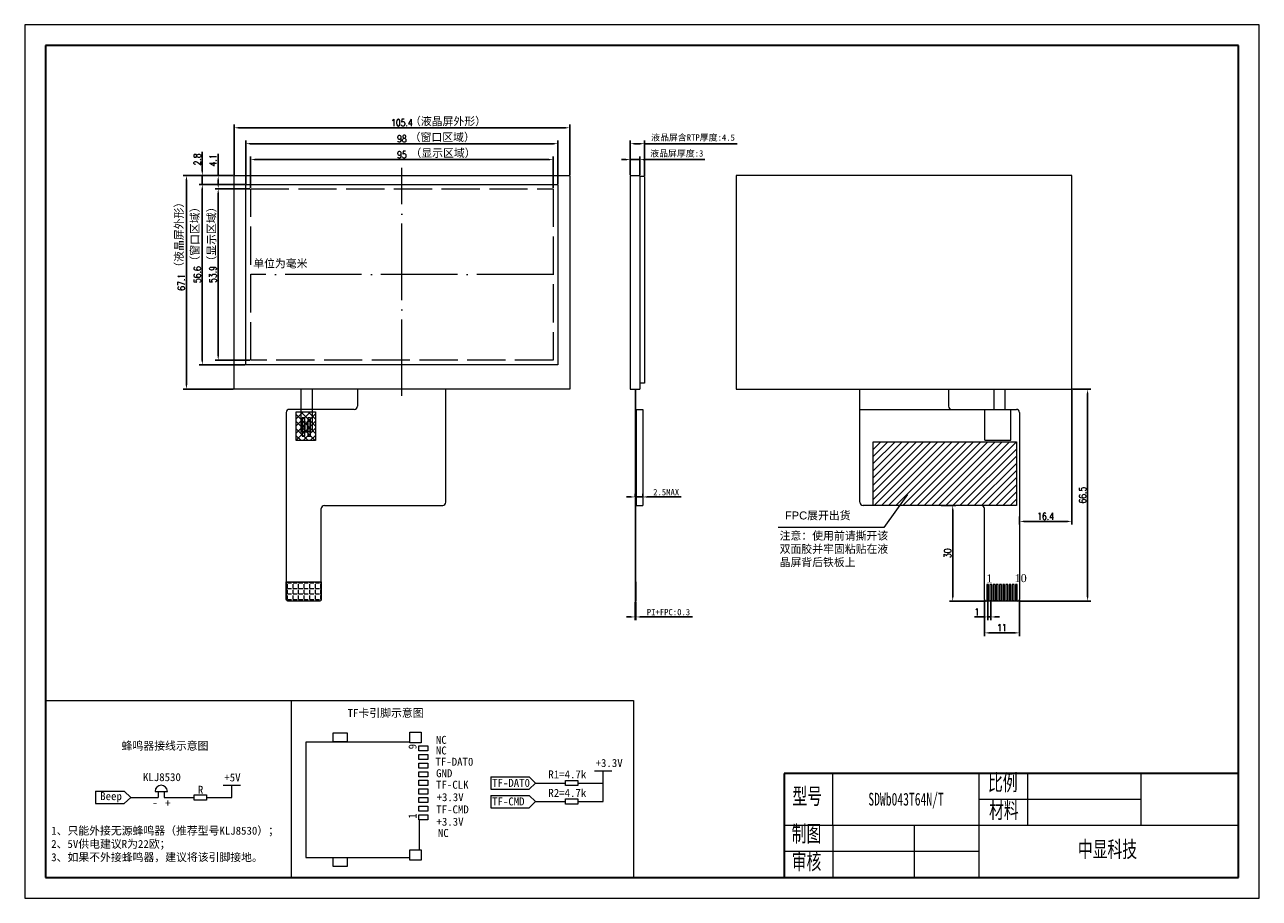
# Model space of a CAD drawing. Header units: millimetres. Extents: x -144 to 1989, y -1632 to -703.
# Tile 1 of 3: x 825 to 1213, y -977 to -703. Entities that reach past the tile are written whole.
import ezdxf

# ---------------------------------------------------------------- set-up
doc = ezdxf.new("R2010")
doc.units = ezdxf.units.MM
doc.header["$PDSIZE"] = -5
for name, pattern in [('ACAD_ISO02W100', [15, 12, -3]), ('ACAD_ISO04W100', [30, 24, -3, 0, -3]), ('CENTER2', [28.574999, 19.049999, -3.175, 3.175, -3.175])]:
    doc.linetypes.add(name, pattern=pattern)
doc.layers.get('0').update_dxf_attribs({"lineweight": 18})
doc.layers.get('Defpoints').update_dxf_attribs({"lineweight": 18})
for name, color, linetype, lineweight in [('DIM（标注）', 3, 'Continuous', 18), ('thick', 7, 'Continuous', 30), ('thin', 7, 'Continuous', 18), ('标注', 7, 'Continuous', 13), ('粗实线层', 7, 'Continuous', 35), ('细实线层', 7, 'Continuous', 18)]:
    doc.layers.add(name, color=color, linetype=linetype, lineweight=lineweight)
doc.styles.add('ROMANS', font='romans.shx', dxfattribs={"width": 0.8, "bigfont": 'gbcbig.shx'})
doc.styles.get("Standard").update_dxf_attribs({"font": 'txt.shx', "bigfont": 'gbcbig.shx'})
doc.styles.add('宋体', font='SimSun.ttf')
doc.styles.add('机械字体', font='SimSun.ttf', dxfattribs={"width": 0.67})
doc.dimstyles.new('ISO-25$0', dxfattribs={"dimscale": 0.8, "dimtxt": 2.75, "dimasz": 1.7, "dimexe": 1.25, "dimexo": 0.3, "dimtad": 1, "dimzin": 0, "dimdsep": 46, "dimtxsty": 'ROMANS', "dimcen": 2, "dimdle": 3.4, "dimclrd": 256, "dimclre": 256, "dimclrt": 256, "dimadec": 0, "dimazin": 0, "dimtfac": 1, "dimtmove": 0, "dimatfit": 3, "dimfxl": 0, "dimtolj": 1, "dimtzin": 0, "dimarcsym": 0})

# ---------------------------------------------------------------- blocks, each defined once
blk = doc.blocks.new('*X14')
at = {"layer": 'Defpoints', "color": 0, "lineweight": 0}
for p in [(991.5, -745.51), (896.46, -754.64), (991.5, -754.64)]:
    blk.add_point(p, dxfattribs=at)
at = {"layer": '标注', "lineweight": -2}
for p, q in [((896.46, -754.4), (896.46, -744.51)), ((991.5, -754.4), (991.5, -744.51)), ((897.82, -745.51), (990.14, -745.51))]:
    blk.add_line(p, q, dxfattribs=at)
at = {"layer": '标注', "lineweight": 0}
for points in [[(897.82, -745.28), (897.82, -745.73), (896.46, -745.51)], [(990.14, -745.28), (990.14, -745.73), (991.5, -745.51)]]:
    blk.add_solid(points, dxfattribs=at)
at = {"layer": '标注', "lineweight": 0, "insert": (943.98, -743.91), "char_height": 2.2, "attachment_point": 5, "style": 'ROMANS'}
blk.add_mtext('\\A1;95', dxfattribs=at)
blk = doc.blocks.new('*X15')
at = {"layer": 'Defpoints', "color": 0, "lineweight": 0}
for p in [(992.99, -740.51), (894.97, -753.31), (992.99, -753.31)]:
    blk.add_point(p, dxfattribs=at)
at = {"layer": '标注', "lineweight": -2}
for p, q in [((894.97, -753.07), (894.97, -739.51)), ((896.33, -740.51), (991.63, -740.51)), ((992.99, -753.07), (992.99, -739.51))]:
    blk.add_line(p, q, dxfattribs=at)
at = {"layer": '标注', "lineweight": 0}
for points in [[(896.33, -740.28), (896.33, -740.73), (894.97, -740.51)], [(991.63, -740.28), (991.63, -740.73), (992.99, -740.51)]]:
    blk.add_solid(points, dxfattribs=at)
at = {"layer": '标注', "lineweight": 0, "insert": (943.98, -738.91), "char_height": 2.2, "attachment_point": 5, "style": 'ROMANS'}
blk.add_mtext('\\A1;98', dxfattribs=at)
blk = doc.blocks.new('*X16')
at = {"layer": 'Defpoints', "color": 0, "lineweight": 0}
for p in [(996.69, -735.51), (891.27, -750.51), (996.69, -750.51)]:
    blk.add_point(p, dxfattribs=at)
at = {"layer": '标注', "lineweight": -2}
for p, q in [((891.27, -750.27), (891.27, -734.51)), ((892.63, -735.51), (995.33, -735.51)), ((996.69, -750.27), (996.69, -734.51))]:
    blk.add_line(p, q, dxfattribs=at)
at = {"layer": '标注', "lineweight": 0}
for points in [[(892.63, -735.28), (892.63, -735.73), (891.27, -735.51)], [(995.33, -735.28), (995.33, -735.73), (996.69, -735.51)]]:
    blk.add_solid(points, dxfattribs=at)
at = {"layer": '标注', "lineweight": 0, "insert": (943.98, -733.91), "char_height": 2.2, "attachment_point": 5, "style": 'ROMANS'}
blk.add_mtext('\\A1;105.4', dxfattribs=at)
blk = doc.blocks.new('*X17')
at = {"layer": 'Defpoints', "color": 0, "lineweight": 0}
for p in [(896.46, -754.64), (886.27, -808.5), (896.46, -808.5)]:
    blk.add_point(p, dxfattribs=at)
at = {"layer": '标注', "lineweight": -2}
for p, q in [((896.22, -754.64), (885.27, -754.64)), ((886.27, -756), (886.27, -807.14)), ((896.22, -808.5), (885.27, -808.5))]:
    blk.add_line(p, q, dxfattribs=at)
at = {"layer": '标注', "lineweight": 0}
for points in [[(886.05, -756), (886.5, -756), (886.27, -754.64)], [(886.05, -807.14), (886.5, -807.14), (886.27, -808.5)]]:
    blk.add_solid(points, dxfattribs=at)
at = {"layer": '标注', "lineweight": 0, "insert": (884.67, -781.57), "char_height": 2.2, "attachment_point": 5, "rotation": 90, "style": 'ROMANS'}
blk.add_mtext('\\A1;53.9', dxfattribs=at)
blk = doc.blocks.new('*X18')
at = {"layer": 'Defpoints', "color": 0, "lineweight": 0}
for p in [(894.97, -753.31), (881.27, -809.93), (894.97, -809.93)]:
    blk.add_point(p, dxfattribs=at)
at = {"layer": '标注', "lineweight": -2}
for p, q in [((894.73, -753.31), (880.27, -753.31)), ((881.27, -754.67), (881.27, -808.57)), ((894.73, -809.93), (880.27, -809.93))]:
    blk.add_line(p, q, dxfattribs=at)
at = {"layer": '标注', "lineweight": 0}
for points in [[(881.05, -754.67), (881.5, -754.67), (881.27, -753.31)], [(881.05, -808.57), (881.5, -808.57), (881.27, -809.93)]]:
    blk.add_solid(points, dxfattribs=at)
at = {"layer": '标注', "lineweight": 0, "insert": (879.67, -781.62), "char_height": 2.2, "attachment_point": 5, "rotation": 90, "style": 'ROMANS'}
blk.add_mtext('\\A1;56.6', dxfattribs=at)
blk = doc.blocks.new('*X19')
at = {"layer": 'Defpoints', "color": 0, "lineweight": 0}
for p in [(876.27, -750.51), (891.27, -750.51), (891.27, -817.59)]:
    blk.add_point(p, dxfattribs=at)
at = {"layer": '标注', "lineweight": -2}
for p, q in [((891.03, -750.51), (875.27, -750.51)), ((876.27, -816.23), (876.27, -751.87)), ((891.03, -817.59), (875.27, -817.59))]:
    blk.add_line(p, q, dxfattribs=at)
at = {"layer": '标注', "lineweight": 0}
for points in [[(876.05, -751.87), (876.5, -751.87), (876.27, -750.51)], [(876.05, -816.23), (876.5, -816.23), (876.27, -817.59)]]:
    blk.add_solid(points, dxfattribs=at)
at = {"layer": '标注', "lineweight": 0, "insert": (874.67, -784.05), "char_height": 2.2, "attachment_point": 5, "rotation": 90, "style": 'ROMANS'}
blk.add_mtext('\\A1;67.1', dxfattribs=at)
blk = doc.blocks.new('*X20')
at = {"layer": 'Defpoints', "color": 0, "lineweight": 0}
for p in [(886.27, -750.51), (886.38, -750.51), (886.97, -754.64)]:
    blk.add_point(p, dxfattribs=at)
at = {"layer": '标注', "lineweight": -2}
for p, q in [((886.27, -750.51), (886.27, -743.67)), ((886.14, -750.51), (885.27, -750.51)), ((886.27, -753.28), (886.27, -751.87)), ((886.73, -754.64), (885.27, -754.64))]:
    blk.add_line(p, q, dxfattribs=at)
at = {"layer": '标注', "lineweight": 0}
for points in [[(886.05, -751.87), (886.5, -751.87), (886.27, -750.51)], [(886.05, -753.28), (886.5, -753.28), (886.27, -754.64)]]:
    blk.add_solid(points, dxfattribs=at)
at = {"layer": '标注', "lineweight": 0, "insert": (884.67, -745.76), "char_height": 2.2, "attachment_point": 5, "rotation": 90, "style": 'ROMANS'}
blk.add_mtext('\\A1;4.1', dxfattribs=at)
blk = doc.blocks.new('*X21')
at = {"layer": 'Defpoints', "color": 0, "lineweight": 0}
for p in [(881.27, -750.51), (883.14, -750.51), (883.4, -753.31)]:
    blk.add_point(p, dxfattribs=at)
at = {"layer": '标注', "lineweight": -2}
for p, q in [((881.27, -749.15), (881.27, -743.1)), ((882.9, -750.51), (880.27, -750.51)), ((881.27, -753.31), (881.27, -750.51)), ((883.16, -753.31), (880.27, -753.31)), ((881.27, -754.67), (881.27, -756.03))]:
    blk.add_line(p, q, dxfattribs=at)
at = {"layer": '标注', "lineweight": 0}
for points in [[(881.05, -749.15), (881.5, -749.15), (881.27, -750.51)], [(881.05, -754.67), (881.5, -754.67), (881.27, -753.31)]]:
    blk.add_solid(points, dxfattribs=at)
at = {"layer": '标注', "lineweight": 0, "insert": (879.67, -745.44), "char_height": 2.2, "attachment_point": 5, "rotation": 90, "style": 'ROMANS'}
blk.add_mtext('\\A1;2.8', dxfattribs=at)
blk = doc.blocks.new('*X22')
at = {"layer": 'Defpoints', "color": 0, "lineweight": 0}
for p in [(1128.03, -883.89), (1129.03, -883.89), (1129.03, -889.09)]:
    blk.add_point(p, dxfattribs=at)
at = {"layer": '标注', "lineweight": -2}
for p, q in [((1128.03, -884.13), (1128.03, -890.09)), ((1129.03, -884.13), (1129.03, -890.09)), ((1126.67, -889.09), (1123.89, -889.09)), ((1129.03, -889.09), (1128.03, -889.09)), ((1130.39, -889.09), (1131.75, -889.09))]:
    blk.add_line(p, q, dxfattribs=at)
at = {"layer": '标注', "lineweight": 0}
for points in [[(1126.67, -888.86), (1126.67, -889.31), (1128.03, -889.09)], [(1130.39, -888.86), (1130.39, -889.31), (1129.03, -889.09)]]:
    blk.add_solid(points, dxfattribs=at)
at = {"layer": '标注', "lineweight": 0, "insert": (1124.6, -887.49), "char_height": 2.2, "attachment_point": 5, "style": 'ROMANS'}
blk.add_mtext('\\A1;1', dxfattribs=at)
blk = doc.blocks.new('*X23')
at = {"layer": 'Defpoints', "color": 0, "lineweight": 0}
for p in [(1127.03, -883.59), (1138.03, -883.59), (1138.03, -894.09)]:
    blk.add_point(p, dxfattribs=at)
at = {"layer": '标注', "lineweight": -2}
for p, q in [((1127.03, -883.83), (1127.03, -895.09)), ((1138.03, -883.83), (1138.03, -895.09)), ((1128.39, -894.09), (1136.67, -894.09))]:
    blk.add_line(p, q, dxfattribs=at)
at = {"layer": '标注', "lineweight": 0}
for points in [[(1128.39, -893.86), (1128.39, -894.31), (1127.03, -894.09)], [(1136.67, -893.86), (1136.67, -894.31), (1138.03, -894.09)]]:
    blk.add_solid(points, dxfattribs=at)
at = {"layer": '标注', "lineweight": 0, "insert": (1132.53, -892.49), "char_height": 2.2, "attachment_point": 5, "style": 'ROMANS'}
blk.add_mtext('\\A1;11', dxfattribs=at)
blk = doc.blocks.new('*X24')
at = {"layer": 'Defpoints', "color": 0, "lineweight": 0}
for p in [(1154.42, -817.59), (1138.03, -857.32), (1154.42, -859.09)]:
    blk.add_point(p, dxfattribs=at)
at = {"layer": '标注', "lineweight": -2}
for p, q in [((1154.42, -817.83), (1154.42, -860.09)), ((1138.03, -857.56), (1138.03, -860.09)), ((1139.39, -859.09), (1153.06, -859.09))]:
    blk.add_line(p, q, dxfattribs=at)
at = {"layer": '标注', "lineweight": 0}
for points in [[(1139.39, -858.86), (1139.39, -859.31), (1138.03, -859.09)], [(1153.06, -858.86), (1153.06, -859.31), (1154.42, -859.09)]]:
    blk.add_solid(points, dxfattribs=at)
at = {"layer": '标注', "lineweight": 0, "insert": (1146.23, -857.49), "char_height": 2.2, "attachment_point": 5, "style": 'ROMANS'}
blk.add_mtext('\\A1;16.4', dxfattribs=at)
blk = doc.blocks.new('*X25')
at = {"layer": 'Defpoints', "color": 0, "lineweight": 0}
for p in [(1113.2, -854.09), (1117.03, -854.09), (1127.53, -884.09)]:
    blk.add_point(p, dxfattribs=at)
at = {"layer": '标注', "lineweight": -2}
for p, q in [((1113.44, -854.09), (1118.03, -854.09)), ((1117.03, -882.73), (1117.03, -855.45)), ((1127.29, -884.09), (1116.03, -884.09))]:
    blk.add_line(p, q, dxfattribs=at)
at = {"layer": '标注', "lineweight": 0}
for points in [[(1116.81, -855.45), (1117.26, -855.45), (1117.03, -854.09)], [(1116.81, -882.73), (1117.26, -882.73), (1117.03, -884.09)]]:
    blk.add_solid(points, dxfattribs=at)
at = {"layer": '标注', "lineweight": 0, "insert": (1115.43, -869.09), "char_height": 2.2, "attachment_point": 5, "rotation": 90, "style": 'ROMANS'}
blk.add_mtext('\\A1;30', dxfattribs=at)
blk = doc.blocks.new('*X26')
at = {"layer": 'Defpoints', "color": 0, "lineweight": 0}
for p in [(1154.42, -817.59), (1159.42, -817.59), (1137.53, -884.09)]:
    blk.add_point(p, dxfattribs=at)
at = {"layer": '标注', "lineweight": -2}
for p, q in [((1154.66, -817.59), (1160.42, -817.59)), ((1159.42, -882.73), (1159.42, -818.95)), ((1137.77, -884.09), (1160.42, -884.09))]:
    blk.add_line(p, q, dxfattribs=at)
at = {"layer": '标注', "lineweight": 0}
for points in [[(1159.2, -818.95), (1159.65, -818.95), (1159.42, -817.59)], [(1159.2, -882.73), (1159.65, -882.73), (1159.42, -884.09)]]:
    blk.add_solid(points, dxfattribs=at)
at = {"layer": '标注', "lineweight": 0, "insert": (1157.82, -850.84), "char_height": 2.2, "attachment_point": 5, "rotation": 90, "style": 'ROMANS'}
blk.add_mtext('\\A1;66.5', dxfattribs=at)
blk = doc.blocks.new('*X27')
at = {"layer": 'Defpoints', "color": 0, "lineweight": 0}
for p in [(1018.73, -745.51), (1015.73, -750.51), (1018.73, -750.51)]:
    blk.add_point(p, dxfattribs=at)
at = {"layer": '标注', "lineweight": -2}
for p, q in [((1015.73, -750.27), (1015.73, -744.51)), ((1018.73, -750.27), (1018.73, -744.51)), ((1014.37, -745.51), (1013.01, -745.51)), ((1015.73, -745.51), (1018.73, -745.51)), ((1020.09, -745.51), (1039.2, -745.51))]:
    blk.add_line(p, q, dxfattribs=at)
at = {"layer": '标注', "lineweight": 0}
for points in [[(1014.37, -745.28), (1014.37, -745.73), (1015.73, -745.51)], [(1020.09, -745.28), (1020.09, -745.73), (1018.73, -745.51)]]:
    blk.add_solid(points, dxfattribs=at)
at = {"layer": '标注', "lineweight": 0, "insert": (1030.33, -743.68), "char_height": 2, "attachment_point": 5, "style": '宋体'}
blk.add_mtext('\\A1;液晶屏厚度:3', dxfattribs=at)
blk = doc.blocks.new('*X28')
at = {"layer": 'Defpoints', "color": 0, "lineweight": 0}
for p in [(1017.23, -884.09), (1017.53, -884.09), (1017.53, -889.09)]:
    blk.add_point(p, dxfattribs=at)
at = {"layer": '标注', "lineweight": -2}
for p, q in [((1017.23, -884.33), (1017.23, -890.09)), ((1017.53, -884.33), (1017.53, -890.09)), ((1015.87, -889.09), (1014.51, -889.09)), ((1017.23, -889.09), (1017.53, -889.09)), ((1018.89, -889.09), (1035.23, -889.09))]:
    blk.add_line(p, q, dxfattribs=at)
at = {"layer": '标注', "lineweight": 0}
for points in [[(1015.87, -888.86), (1015.87, -889.31), (1017.23, -889.09)], [(1018.89, -888.86), (1018.89, -889.31), (1017.53, -889.09)]]:
    blk.add_solid(points, dxfattribs=at)
at = {"layer": '标注', "lineweight": 0, "insert": (1027.74, -887.59), "char_height": 2, "attachment_point": 5, "style": '宋体'}
blk.add_mtext('\\A1;PI+FPC:0.3', dxfattribs=at)
blk = doc.blocks.new('*X29')
at = {"layer": 'Defpoints', "color": 0, "lineweight": 0}
for p in [(1017.23, -851.64), (1019.63, -851.42), (1019.63, -851.55)]:
    blk.add_point(p, dxfattribs=at)
at = {"layer": '标注', "lineweight": -2}
for p, q in [((1015.87, -851.42), (1014.51, -851.42)), ((1017.23, -851.4), (1017.23, -850.42)), ((1017.23, -851.42), (1019.63, -851.42)), ((1019.63, -851.31), (1019.63, -850.42)), ((1020.99, -851.42), (1031.67, -851.42))]:
    blk.add_line(p, q, dxfattribs=at)
at = {"layer": '标注', "lineweight": 0}
for points in [[(1015.87, -851.19), (1015.87, -851.64), (1017.23, -851.42)], [(1020.99, -851.19), (1020.99, -851.64), (1019.63, -851.42)]]:
    blk.add_solid(points, dxfattribs=at)
at = {"layer": '标注', "lineweight": 0, "insert": (1027.01, -849.92), "char_height": 2, "attachment_point": 5, "style": '宋体'}
blk.add_mtext('\\A1;2.5MAX', dxfattribs=at)
blk = doc.blocks.new('*X30')
at = {"layer": '标注', "linetype": 'Continuous', "lineweight": 0}
blk.add_hatch(color=256, dxfattribs=at).paths.add_polyline_path([(1102.84, -850.63), (1102.36, -851.51), (1102.16, -851.37)], flags=0)
for p, q in [((1102.84, -850.63), (1095.37, -860.97)), ((1095.37, -860.97), (1062.23, -860.97))]:
    blk.add_line(p, q, dxfattribs=at)
at = {"layer": '标注', "lineweight": 0}
blk.add_line((1062.23, -860.97), (1062.23, -860.97), dxfattribs=at)
blk = doc.blocks.new('*X31')
at = {"layer": 'Defpoints', "color": 0, "lineweight": 0}
for p in [(1020.23, -740.51), (1015.73, -750.51), (1020.23, -750.82)]:
    blk.add_point(p, dxfattribs=at)
at = {"layer": '标注', "lineweight": -2}
for p, q in [((1015.73, -750.27), (1015.73, -739.51)), ((1017.09, -740.51), (1018.87, -740.51)), ((1020.23, -750.58), (1020.23, -739.51)), ((1020.23, -740.51), (1049.3, -740.51))]:
    blk.add_line(p, q, dxfattribs=at)
at = {"layer": '标注', "lineweight": 0}
for points in [[(1017.09, -740.28), (1017.09, -740.73), (1015.73, -740.51)], [(1018.87, -740.28), (1018.87, -740.73), (1020.23, -740.51)]]:
    blk.add_solid(points, dxfattribs=at)
at = {"layer": '标注', "lineweight": 0, "insert": (1035.44, -738.68), "char_height": 2, "attachment_point": 5, "style": '宋体'}
blk.add_mtext('\\A1;液晶屏含RTP厚度:4.5', dxfattribs=at)
blk = doc.blocks.new('45')
at = {"lineweight": 0}
h = blk.add_hatch(dxfattribs=at)
h.set_pattern_fill('ANSI37', scale=0.5, style=0)
h.paths.add_polyline_path([(216.51, -881.38), (222.51, -881.38), (222.51, -872.38), (216.51, -872.38)], flags=0)
at = {"color": 7, "lineweight": 0}
for p, q in [((216.51, -872.38), (222.51, -872.38)), ((216.51, -881.38), (216.51, -872.38)), ((222.51, -872.38), (222.51, -881.38)), ((222.51, -881.38), (216.51, -881.38))]:
    blk.add_line(p, q, dxfattribs=at)
blk = doc.blocks.new('*X38')
at = {"layer": '粗实线层'}
for p, q in [((-287, 200), (-287, -200)), ((287, 200), (-287, 200)), ((287, -200), (287, 200)), ((-287, -200), (287, -200))]:
    blk.add_line(p, q, dxfattribs=at)
at = {"layer": '细实线层'}
for p, q in [((297, 210), (-297, 210)), ((-297, 210), (-297, -210)), ((297, -210), (297, 210)), ((-297, -210), (297, -210))]:
    blk.add_line(p, q, dxfattribs=at)
blk = doc.blocks.new('TF')
at = {"lineweight": 0}
for p, q in [((-4.774, 14.5), (-0.976, 14.5)), ((-14.7, 13.274), (-14.7, 0)), ((0, 0), (0, 13.25)), ((-14.7, 0), (0, 0))]:
    blk.add_line(p, q, dxfattribs=at)
for points in [[(-15.976, 14.726), (-14.624, 14.726), (-14.624, 13.274), (-15.976, 13.274)], [(-14.226, 15.576), (-13.574, 15.576), (-13.574, 14.424), (-14.226, 14.424)], [(-13.126, 15.576), (-12.474, 15.576), (-12.474, 14.424), (-13.126, 14.424)], [(-12.026, 15.576), (-11.374, 15.576), (-11.374, 14.424), (-12.026, 14.424)], [(-10.926, 15.576), (-10.274, 15.576), (-10.274, 14.424), (-10.926, 14.424)], [(-9.826, 15.576), (-9.174, 15.576), (-9.174, 14.424), (-9.826, 14.424)], [(-8.726, 15.576), (-8.074, 15.576), (-8.074, 14.424), (-8.726, 14.424)], [(-7.626, 15.576), (-6.974, 15.576), (-6.974, 14.424), (-7.626, 14.424)], [(-6.526, 15.576), (-5.874, 15.576), (-5.874, 14.424), (-6.526, 14.424)], [(-5.426, 15.576), (-4.774, 15.576), (-4.774, 14.424), (-5.426, 14.424)], [(-0.976, 14.726), (0.376, 14.726), (0.376, 13.274), (-0.976, 13.274)], [(-15.8715, 5.289), (-14.7285, 5.289), (-14.7285, 3.511), (-15.8715, 3.511)], [(0.0285, 5.289), (1.1715, 5.289), (1.1715, 3.511), (0.0285, 3.511)]]:
    blk.add_lwpolyline(points, close=True, dxfattribs=at)

msp = doc.modelspace()

# ---------------------------------------------------------------- hatches: boundary and pattern name
at = {"lineweight": 0}
h = msp.add_hatch(dxfattribs=at)
h.set_pattern_fill('ANSI31', color=256, scale=0.5, style=0)
h.paths.add_polyline_path([(1092.037, -834.085), (1137.032, -834.085), (1137.032, -854.085), (1092.037, -854.085)])
at = {"linetype": 'Continuous', "lineweight": 0}
h = msp.add_hatch(dxfattribs=at)
h.set_pattern_fill('ANGLE', color=256, scale=0.25, style=0)
h.set_pattern_definition([(0, (0, 0), (0, 1.74625), [1.27, -0.47625]), (90, (0, 0), (-1.74625, 1e-16), [1.27, -0.47625])])
edge = h.paths.add_edge_path(flags=0)
edge.add_line((907.663, -878.085), (918.663, -878.085))
edge.add_line((918.663, -878.085), (918.663, -883.585))
edge.add_arc((918.163, -883.585), 0.5, 270, 360, ccw=False)
edge.add_line((918.163, -884.085), (908.163, -884.085))
edge.add_arc((908.163, -883.585), 0.5, 180, 270, ccw=False)
edge.add_line((907.663, -883.585), (907.663, -878.085))

# ---------------------------------------------------------------- linework, layer by layer
at = {"lineweight": 0}
for p, q in [((1015.729, -750.505), (1018.729, -750.505)), ((1015.729, -750.505), (1015.729, -817.585)), ((1018.729, -750.505), (1018.729, -817.585)), ((1020.229, -750.815), (1018.729, -750.815)), ((1020.229, -750.815), (1020.229, -815.715)), ((930.003, -817.585), (930.003, -822.915)), ((957.793, -853.085), (957.793, -817.585)), ((1015.729, -817.585), (1018.729, -817.585)), ((1017.229, -817.585), (1017.229, -884.085)), ((1017.329, -817.585), (1017.329, -823.915)), ((1020.229, -815.715), (1018.729, -815.715)), ((1087.904, -823.915), (1087.904, -817.585)), ((1115.692, -817.585), (1115.692, -822.915)), ((907.663, -824.915), (907.663, -883.585)), ((929.003, -823.915), (908.663, -823.915)), ((1017.329, -823.915), (1019.629, -823.915)), ((1017.629, -823.915), (1017.629, -854.085)), ((1019.629, -823.915), (1019.629, -854.085)), ((1116.692, -823.915), (1137.032, -823.915)), ((1138.032, -824.915), (1138.032, -883.585)), ((918.663, -883.585), (918.663, -855.085)), ((919.663, -854.085), (956.793, -854.085)), ((1017.329, -854.085), (1019.629, -854.085)), ((1017.329, -854.085), (1017.329, -878.085)), ((1126.032, -854.085), (1088.902, -854.085)), ((1127.032, -883.585), (1127.032, -855.085)), ((1017.529, -878.085), (1017.329, -878.085)), ((1017.529, -878.085), (1017.529, -884.085)), ((1017.229, -884.085), (1017.529, -884.085)), ((1137.532, -884.085), (1127.532, -884.085)), ((1004.501, -937.39), (1009.945, -937.39)), ((1007.223, -947.049), (1007.223, -937.39)), ((1079.408, -954.58), (1079.408, -938.269)), ((887.851, -941.929), (893.295, -941.929)), ((890.573, -945.768), (890.573, -941.929)), ((971.881, -939.299), (983.921, -939.299)), ((971.881, -939.299), (971.881, -943.159)), ((983.921, -939.299), (985.977, -941.229)), ((985.977, -941.229), (983.921, -943.159)), ((985.977, -941.229), (995.372, -941.229)), ((999.225, -941.229), (1007.223, -941.229)), ((847.697, -943.838), (856.729, -943.838)), ((847.697, -943.838), (847.697, -947.698)), ((856.729, -943.838), (858.785, -945.768)), ((858.785, -945.768), (856.729, -947.698)), ((858.785, -945.768), (867.428, -945.768)), ((866.451, -943.855), (870.304, -943.855)), ((867.428, -943.855), (867.428, -945.768)), ((869.327, -943.855), (869.327, -945.768)), ((869.327, -945.768), (878.722, -945.768)), ((882.575, -945.768), (890.573, -945.768)), ((971.881, -943.159), (983.921, -943.159)), ((971.881, -945.119), (971.881, -948.979)), ((971.881, -945.119), (983.921, -945.119)), ((983.921, -945.119), (985.977, -947.049)), ((847.697, -947.698), (856.729, -947.698)), ((971.881, -948.979), (983.921, -948.979)), ((985.977, -947.049), (983.921, -948.979)), ((985.977, -947.049), (995.372, -947.049)), ((999.225, -947.049), (1007.223, -947.049))]:
    msp.add_line(p, q, dxfattribs=at)
at = {"color": 7, "lineweight": 0}
for p, q in [((912.239, -817.585), (912.239, -830.93)), ((915.739, -817.585), (915.739, -830.93)), ((1129.954, -817.585), (1129.954, -823.915)), ((1133.454, -817.585), (1133.454, -823.915)), ((912.614, -826.594), (912.614, -832.295)), ((913.514, -826.594), (912.614, -826.594)), ((912.864, -827.58), (913.614, -827.58)), ((912.864, -830.93), (912.864, -827.58)), ((913.514, -832.295), (913.514, -826.594)), ((913.614, -830.93), (913.614, -827.58)), ((914.364, -827.58), (915.114, -827.58)), ((914.364, -830.93), (914.364, -827.58)), ((914.414, -826.594), (914.414, -832.295)), ((915.314, -826.594), (914.414, -826.594)), ((915.114, -830.93), (915.114, -827.58)), ((915.314, -832.295), (915.314, -826.594)), ((912.239, -830.93), (913.114, -830.93)), ((912.614, -832.295), (913.514, -832.295)), ((913.364, -830.93), (914.614, -830.93)), ((914.414, -832.295), (915.314, -832.295)), ((914.864, -830.93), (915.739, -830.93))]:
    msp.add_line(p, q, dxfattribs=at)
at = {"linetype": 'Continuous', "lineweight": 0}
for p, q in [((1087.904, -853.085), (1087.904, -823.915)), ((1087.904, -823.915), (1127.165, -823.915)), ((1127.165, -833.563), (1127.165, -823.916)), ((1135.316, -833.563), (1135.316, -823.916)), ((1127.165, -833.563), (1135.316, -833.563)), ((1137.032, -854.085), (1088.904, -854.085))]:
    msp.add_line(p, q, dxfattribs=at)
for p, q in [((909.199, -915.29), (909.199, -970.891)), ((1016.754, -915.29), (1016.754, -970.891)), ((1064.117, -938.269), (1064.117, -970.891)), ((899.022, -970.891), (1064.117, -970.891))]:
    msp.add_line(p, q)
at = {"lineweight": 0}
for points in [[(891.274, -750.505), (996.694, -750.505), (996.694, -817.585), (891.274, -817.585)], [(1154.422, -750.505), (1049.002, -750.505), (1049.002, -817.585), (1154.422, -817.585)], [(894.974, -753.305), (992.994, -753.305), (992.994, -809.925), (894.974, -809.925)], [(1127.732, -883.885), (1128.332, -883.885), (1128.332, -878.885), (1127.732, -878.885)], [(1128.732, -883.885), (1129.332, -883.885), (1129.332, -878.885), (1128.732, -878.885)], [(1129.732, -883.885), (1130.332, -883.885), (1130.332, -878.885), (1129.732, -878.885)], [(1130.732, -883.885), (1131.332, -883.885), (1131.332, -878.885), (1130.732, -878.885)], [(1131.732, -883.885), (1132.332, -883.885), (1132.332, -878.885), (1131.732, -878.885)], [(1132.732, -883.885), (1133.332, -883.885), (1133.332, -878.885), (1132.732, -878.885)], [(1133.732, -883.885), (1134.332, -883.885), (1134.332, -878.885), (1133.732, -878.885)], [(1134.732, -883.885), (1135.332, -883.885), (1135.332, -878.885), (1134.732, -878.885)], [(1135.732, -883.885), (1136.332, -883.885), (1136.332, -878.885), (1135.732, -878.885)], [(1136.732, -883.885), (1137.332, -883.885), (1137.332, -878.885), (1136.732, -878.885)], [(995.372, -940.417), (999.225, -940.417), (999.225, -942.042), (995.372, -942.042)], [(878.722, -944.956), (882.575, -944.956), (882.575, -946.581), (878.722, -946.581)], [(995.372, -946.236), (999.225, -946.236), (999.225, -947.862), (995.372, -947.862)]]:
    msp.add_lwpolyline(points, close=True, dxfattribs=at)
at = {"color": 1, "linetype": 'ACAD_ISO02W100', "lineweight": 0}
msp.add_lwpolyline([(896.464, -754.635), (991.504, -754.635), (991.504, -808.495), (896.464, -808.495)], close=True, dxfattribs=at)
at = {"linetype": 'Continuous', "lineweight": 0}
msp.add_lwpolyline([(1092.037, -834.085), (1137.032, -834.085), (1137.032, -854.085), (1092.037, -854.085)], close=True, dxfattribs=at)
msp.add_lwpolyline([(907.663, -878.085), (918.663, -878.085), (918.663, -883.585, -0.4142136), (918.163, -884.085), (908.163, -884.085, -0.4142136), (907.663, -883.585)], format="xyb", close=True, dxfattribs=at)
at = {"color": 7, "lineweight": 0}
for centre in [(913.239, -829.43), (914.739, -829.93)]:
    msp.add_circle(centre, 0.125, dxfattribs=at)
at = {"lineweight": 0}
for centre, radius, start, end in [((908.663, -824.915), 1, 90, 180), ((929.003, -822.915), 1, 270, 0), ((1116.692, -822.915), 1, 180, 270), ((1137.032, -824.915), 1, 0, 90), ((956.793, -853.085), 1, 270, 0), ((919.663, -855.085), 1, 90, 180), ((1126.032, -855.085), 1, 0, 90), ((1127.532, -883.585), 0.5, 180, 270), ((1137.532, -883.585), 0.5, 270, 0), ((868.378, -943.855), 1.926, 360, 180)]:
    msp.add_arc(centre, radius, start, end, dxfattribs=at)
at = {"color": 7, "lineweight": 0}
for centre, start in [((913.239, -830.93), 360), ((914.739, -830.93), 0)]:
    msp.add_arc(centre, 0.125, start, 180, dxfattribs=at)
at = {"linetype": 'Continuous', "lineweight": 0}
msp.add_arc((1088.904, -853.085), 1, 180, 270, dxfattribs=at)
at = {"layer": 'thick'}
for p, q in [((1064.117, -938.269), (1064.117, -970.891)), ((1064.117, -938.269), (1064.117, -970.891)), ((1206.835, -938.269), (1064.117, -938.269)), ((1206.835, -970.891), (1206.835, -938.269)), ((1064.117, -970.891), (1206.835, -970.891))]:
    msp.add_line(p, q, dxfattribs=at)
at = {"layer": 'thin'}
for p, q in [((1125.282, -938.269), (1125.282, -970.891)), ((1140.573, -938.269), (1140.573, -954.58)), ((1176.252, -954.58), (1176.252, -938.269)), ((1176.252, -946.425), (1125.282, -946.425)), ((1206.835, -954.58), (1064.117, -954.58)), ((1079.408, -954.58), (1079.408, -970.891)), ((1104.893, -954.58), (1104.893, -970.891)), ((1125.282, -962.735), (1064.117, -962.735))]:
    msp.add_line(p, q, dxfattribs=at)
at = {"layer": '标注', "linetype": 'ACAD_ISO04W100', "lineweight": 0}
for p, q in [((943.984, -819.695), (943.984, -748.087)), ((991.504, -781.565), (896.464, -781.565))]:
    msp.add_line(p, q, dxfattribs=at)
at = {"layer": '标注', "lineweight": 0}
msp.add_line((831.996, -915.29), (1016.754, -915.29), dxfattribs=at)

# ---------------------------------------------------------------- block references
at = {"color": 7, "lineweight": 0}
msp.add_blockref('45', (694.291, 47.672), dxfattribs=at)
at = {"lineweight": 0, "xscale": 2.461593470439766, "yscale": 2.461593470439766, "zscale": 2.461593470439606, "rotation": 270}
msp.add_blockref('TF', (913.752, -964.562), dxfattribs=at)
at = {"layer": '标注', "lineweight": 0}
msp.add_blockref('*X30', (0, 0), dxfattribs=at)
at = {"layer": '粗实线层', "lineweight": 0, "xscale": 0.6530298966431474, "yscale": 0.6530298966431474, "zscale": 0.6530298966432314}
msp.add_blockref('*X38', (1019.415, -840.285), dxfattribs=at)

# ---------------------------------------------------------------- texts
at = {"color": 1, "lineweight": 0, "char_height": 2.5, "width": 22.80135, "attachment_point": 1}
for s, insert in [('{\\fSimSun|b0|i0|c134|p49;（液晶屏外形）}', (946.522, -732.224)), ('{\\fSimSun|b0|i0|c134|p49;（窗口区域）}', (946.432, -737.224)), ('{\\fSimSun|b0|i0|c134|p49;（显示区域）}', (946.675, -742.186))]:
    msp.add_mtext(s, dxfattribs=dict(at, insert=insert))
at = {"color": 1, "lineweight": 0, "char_height": 2.5, "width": 22.80135, "attachment_point": 1, "rotation": 90}
for s, insert in [('{\\fSimSun|b0|i0|c134|p49;（液晶屏外形）}', (872.698, -781.031)), ('{\\fSimSun|b0|i0|c134|p49;（窗口区域）}', (877.698, -779.115)), ('{\\fSimSun|b0|i0|c134|p49;（显示区域）}', (882.928, -779.1))]:
    msp.add_mtext(s, dxfattribs=dict(at, insert=insert))
at = {"lineweight": 0, "char_height": 2.5, "attachment_point": 1}
for s, insert, width in [('{\\fSimSun|b0|i0|c134|p49;单位为毫米}', (897.272, -776.872), 23.85602), ('{\\fSimSun|b0|i0|c0|p2;TF卡引脚示意图}', (926.925, -917.988), 29.78651), ('{\\fSimSun|b0|i0|c0|p2;NC}', (954.647, -926.43), 25.53378), ('{\\fSimSun|b0|i0|c0|p2;蜂鸣器接线示意图}', (855.916, -928.284), 29.78651), ('{\\fSimSun|b0|i0|c0|p2;NC}', (954.647, -929.762), 25.53378), ('{\\fSimSun|b0|i0|c0|p2;TF-DAT0}', (954.521, -933.302), 25.53378), ('{\\fSimSun|b0|i0|c0|p2;+3.3V}', (1004.835, -933.69), 24.79402), ('{\\fSimSun|b0|i0|c0|p2;KLJ8530}', (862.631, -938.136), 16.12259), ('{\\fSimSun|b0|i0|c0|p2;+5V}', (888.185, -938.229), 24.79402), ('{\\fSimSun|b0|i0|c0|p2;GND}', (954.723, -936.911), 25.53378), ('{\\fSimSun|b0|i0|c0|p2;R1=4.7k}', (990.002, -937.268), 4.49307), ('{\\fSimSun|b0|i0|c0|p2;R}', (879.89, -942.103), 4.49307), ('{\\fSimSun|b0|i0|c0|p2;TF-CLK}', (954.705, -940.519), 25.53378), ('{\\fSimSun|b0|i0|c134|p2;TF-DAT0}', (972.315, -939.934), 9.89669), ('{\\fSimSun|b0|i0|c0|p2;Beep}', (849.189, -944.098), 9.89669), ('{\\fSimSun|b0|i0|c0|p2;+3.3V}', (954.871, -944.42), 25.53378), ('{\\fSimSun|b0|i0|c134|p2;TF-CMD}', (972.315, -945.754), 9.89669), ('{\\fSimSun|b0|i0|c0|p2;R2=4.7k}', (990.002, -943.088), 4.49307), ('{\\fSimSun|b0|i0|c0|p2;-}', (865.547, -946.203), 4.49307), ('{\\fSimSun|b0|i0|c0|p2;+}', (869.572, -946.275), 4.49307), ('{\\fSimSun|b0|i0|c0|p2;TF-CMD}', (954.776, -948.263), 25.53378), ('{\\fSimSun|b0|i0|c134|p2;+3.3V}', (954.85, -952.128), 25.53378), ('{\\fSimSun|b0|i0|c0|p2;1、只能外接无源蜂鸣器（推荐型号KLJ8530）；\\P2、5V供电建议R为22欧；\\P3、如果不外接蜂鸣器，建议将该引脚接地。}', (833.796, -954.946), 94.15476), ('{\\fSimSun|b0|i0|c0|p2;NC}', (955.28, -955.666), 25.53378)]:
    msp.add_mtext(s, dxfattribs=dict(at, insert=insert, width=width))
at = {"color": 7, "linetype": 'CENTER2', "lineweight": 0, "insert": (1062.66, -862.339), "char_height": 2.5, "width": 34.76935, "attachment_point": 1, "style": '宋体'}
msp.add_mtext('{\\fSimSun|b1|i0|c134|p2;\\C0;注意：使用前请撕开该双面胶并\\C7;牢固粘贴在液晶屏背后铁板上}', dxfattribs=at)
at = {"color": 7, "lineweight": 0, "char_height": 2.5, "attachment_point": 1}
for s, insert, width in [('{\\ftimes new roman|b0|i0|c0|p2;1}', (1127.583, -875.719), 0.96246), ('{\\ftimes new roman|b0|i0|c0|p2;10}', (1136.513, -875.664), 3.13099)]:
    msp.add_mtext(s, dxfattribs=dict(at, insert=insert, width=width))
at = {"color": 7, "char_height": 2.5, "attachment_point": 1, "rotation": 90}
for s, insert, width in [('{\\fSimSun|b0|i0|c0|p2;9}', (946.067, -930.663), 1.43056), ('{\\fSimSun|b0|i0|c0|p2;1}', (946.067, -952.471), 1.01389)]:
    msp.add_mtext(s, dxfattribs=dict(at, insert=insert, width=width))
at = {"layer": 'DIM（标注）', "color": 7, "linetype": 'CENTER2', "lineweight": 0, "insert": (1064.322, -855.979), "char_height": 2.5, "width": 29.54665, "attachment_point": 1, "style": '宋体'}
msp.add_mtext('{\\fArial|b0|i0|c0|p32;\\C0;FPC\\fSimSun|b0|i0|c134|p2;展开出货}', dxfattribs=at)
at = {"layer": 'thick', "attachment_point": 1, "style": '机械字体'}
for s, insert, char_height, width in [('比例', (1128.118, -938.508), 5.0971, 12.94837), ('型号', (1066.687, -942.794), 5.0971, 12.94837), ('SDWb043T64N/T', (1090.526, -944.303), 4, 37.6337), ('材料', (1128.453, -947.214), 5.0971, 12.94837), ('制图', (1066.46, -954.58), 5.0971, 12.94837), ('中显科技', (1156.349, -959.478), 5.0971, 28.36201), ('审核', (1066.46, -963.286), 5.0971, 12.94837)]:
    msp.add_mtext(s, dxfattribs=dict(at, insert=insert, char_height=char_height, width=width))

# ---------------------------------------------------------------- dimensions: what is measured, and where the dimension line sits
at = {"layer": '标注', "lineweight": 0}
for base, p1, p2, text, override, picture, middle in [((996.694, -735.505), (891.274, -750.505), (996.694, -750.505), '105.4', {"dimsah": 1, "dimtzin": 0}, '*X16', (943.984, -733.905)), ((992.994, -740.505), (894.974, -753.305), (992.994, -753.305), '98', {"dimsah": 1, "dimtzin": 0}, '*X15', (943.984, -738.905)), ((1020.229, -740.505), (1015.729, -750.505), (1020.229, -750.815), '液晶屏含RTP厚度:4.5', {"dimtxt": 2.5, "dimtxsty": '宋体', "dimsah": 1}, '*X31', (1035.445, -738.683)), ((991.504, -745.505), (896.464, -754.635), (991.504, -754.635), '95', {"dimsah": 1, "dimtzin": 0}, '*X14', (943.984, -743.905)), ((1018.729, -745.505), (1015.729, -750.505), (1018.729, -750.505), '液晶屏厚度:3', {"dimtxt": 2.5, "dimtxsty": '宋体', "dimsah": 1}, '*X27', (1030.327, -743.683)), ((1154.422, -859.085), (1138.032, -857.321), (1154.422, -817.585), '16.4', {"dimsah": 1}, '*X24', (1146.227, -857.485)), ((1019.629, -851.415), (1017.229, -851.644), (1019.629, -851.553), '2.5MAX', {"dimtxt": 2.5, "dimtxsty": '宋体', "dimsah": 1}, '*X29', (1027.01, -849.915)), ((1017.529, -889.085), (1017.229, -884.085), (1017.529, -884.085), 'PI+FPC:0.3', {"dimtxt": 2.5, "dimtxsty": '宋体', "dimsah": 1}, '*X28', (1027.738, -887.585)), ((1138.032, -894.085), (1127.032, -883.585), (1138.032, -883.585), '11', {"dimsah": 1}, '*X23', (1132.532, -892.485))]:
    dim = msp.add_linear_dim(base=base, p1=p1, p2=p2, text=text, dimstyle='ISO-25$0', override=override, dxfattribs=at)
    dim.commit()
    dim.dimension.update_dxf_attribs({"geometry": picture, "text_midpoint": middle})
for base, p1, p2, text, override, picture, middle in [((881.274, -750.505), (883.404, -753.305), (883.138, -750.505), '2.8', {"dimsah": 1, "dimtzin": 0}, '*X21', (879.674, -745.442)), ((876.274, -750.505), (891.274, -817.585), (891.274, -750.505), '67.1', {"dimsah": 1, "dimtzin": 0}, '*X19', (874.674, -784.045)), ((881.274, -809.925), (894.974, -753.305), (894.974, -809.925), '56.6', {"dimsah": 1, "dimtzin": 0}, '*X18', (879.674, -781.615)), ((886.274, -808.495), (896.464, -754.635), (896.464, -808.495), '53.9', {"dimsah": 1, "dimtzin": 0}, '*X17', (884.674, -781.565)), ((1159.422, -817.585), (1137.532, -884.085), (1154.422, -817.585), '66.5', {"dimsah": 1}, '*X26', (1157.822, -850.835)), ((1117.032, -854.085), (1127.532, -884.085), (1113.196, -854.085), '30', {"dimsah": 1}, '*X25', (1115.432, -869.085))]:
    dim = msp.add_linear_dim(base=base, p1=p1, p2=p2, angle=90, text=text, dimstyle='ISO-25$0', override=override, dxfattribs=at)
    dim.commit()
    dim.dimension.update_dxf_attribs({"geometry": picture, "text_midpoint": middle})
dim = msp.add_linear_dim(base=(886.274, -750.505), p1=(886.974, -754.635), p2=(886.384, -750.505), angle=90, text='4.1', dimstyle='ISO-25$0', override={"dimsah": 1, "dimtzin": 0}, dxfattribs=at)
dim.commit()
dim.dimension.update_dxf_attribs({"geometry": '*X20', "text_midpoint": (886.274, -745.762), "dimtype": 160})
dim = msp.add_linear_dim(base=(1129.032, -889.085), p1=(1128.032, -883.885), p2=(1129.032, -883.885), text='1', dimstyle='ISO-25$0', override={"dimsah": 1}, dxfattribs=at)
dim.commit()
dim.dimension.update_dxf_attribs({"geometry": '*X22', "text_midpoint": (1124.603, -889.085), "dimtype": 160})

doc.saveas('drawing.dxf')
